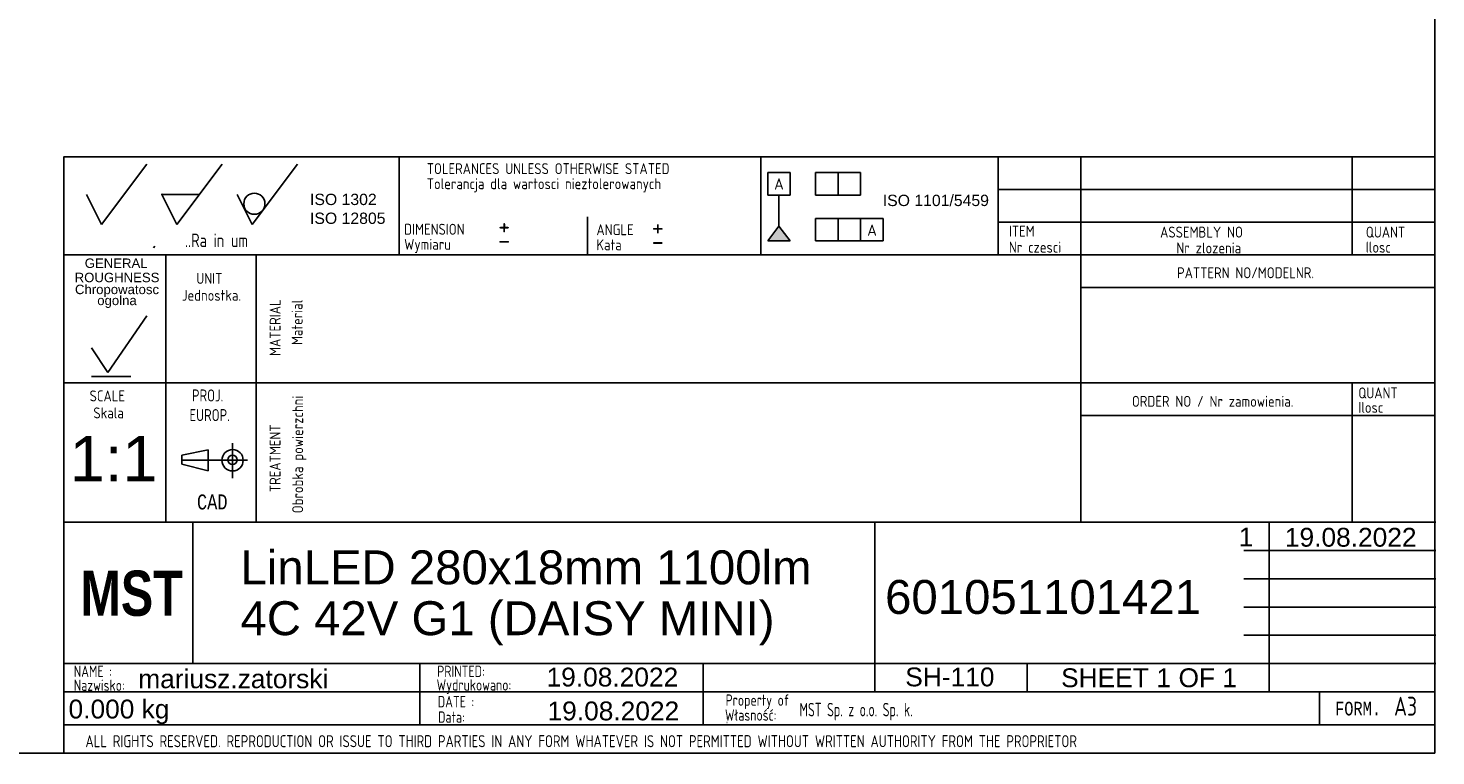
# Model space of a CAD drawing. Header units: millimetres. Extents: x 16 to 406, y 13 to 285.
# Tile 2 of 3: x 219 to 406, y 13 to 110. Entities that reach past the tile are written whole.
import ezdxf
from ezdxf.entities.mleader import LeaderData, LeaderLine
from ezdxf.enums import TextEntityAlignment as Align
from ezdxf.lldxf.tags import DXFTag
from ezdxf.math import Vec2, Vec3

# ---------------------------------------------------------------- set-up
doc = ezdxf.new("R2010")
doc.units = ezdxf.units.MM
doc.layers.add('10', color=7, linetype='Continuous')
doc.layers.add('Default', color=7, linetype='Continuous')
doc.styles.add('SEACAD_Arial', font='arial.ttf')
doc.styles.add('SEACAD_Lucida_Console', font='lucon.TTF', dxfattribs={"width": 0.8})
doc.styles.add('SEACAD_Solid_Edge_ANSI', font='seans.ttf')
tags = doc.linetypes.add('CENTER2', pattern=[28.575, 19.05, -3.175, 3.175, -3.175]).pattern_tags.tags
tags[10:11] = [DXFTag(74, 4), DXFTag(75, 0), DXFTag(340, '0'), DXFTag(46, 0.0), DXFTag(50, 0.0), DXFTag(44, 0.0), DXFTag(45, 0.0)]
tags[8:9] = [DXFTag(74, 4), DXFTag(75, 0), DXFTag(340, '0'), DXFTag(46, 0.0), DXFTag(50, 0.0), DXFTag(44, 0.0), DXFTag(45, 0.0)]
tags[6:7] = [DXFTag(74, 4), DXFTag(75, 0), DXFTag(340, '0'), DXFTag(46, 0.0), DXFTag(50, 0.0), DXFTag(44, 0.0), DXFTag(45, 0.0)]
tags[4:5] = [DXFTag(74, 4), DXFTag(75, 0), DXFTag(340, '0'), DXFTag(46, 0.0), DXFTag(50, 0.0), DXFTag(44, 0.0), DXFTag(45, 0.0)]

# ---------------------------------------------------------------- blocks, each defined once
blk = doc.blocks.new('SEANNOT_GROUP16')
at = {"layer": 'Default', "color": 7, "linetype": 'Continuous', "style": 'SEACAD_Arial'}
for s, p in [('LinLED 280x18mm 1100lm', (247.09, 40.47)), ('4C 42V G1 (DAISY MINI)', (247.09, 33.72))]:
    blk.add_text(s, height=4.5, dxfattribs=at).set_placement(p, align=Align.TOP_LEFT)
blk = doc.blocks.new('SEANNOT_GROUP17')
at = {"layer": 'Default', "color": 7, "linetype": 'Continuous', "style": 'SEACAD_Arial'}
blk.add_text('601051101421', height=4.5, dxfattribs=at).set_placement((332.67, 36.54), align=Align.TOP_LEFT)
blk = doc.blocks.new('SEANNOT_GROUP18')
at = {"layer": 'Default', "color": 7, "linetype": 'Continuous', "style": 'SEACAD_Arial'}
blk.add_text('mariusz.zatorski', height=2.5, dxfattribs=at).set_placement((233.53, 24.68), align=Align.TOP_LEFT)
blk = doc.blocks.new('SEANNOT_GROUP19')
at = {"layer": 'Default', "color": 7, "linetype": 'Continuous', "style": 'SEACAD_Arial'}
blk.add_text('SH-110', height=2.5, dxfattribs=at).set_placement((335.35, 24.93), align=Align.TOP_LEFT)
blk = doc.blocks.new('SEANNOT_GROUP20')
at = {"layer": 'Default', "color": 7, "linetype": 'Continuous', "style": 'SEACAD_Arial'}
blk.add_text('19.08.2022', height=2.5, dxfattribs=at).set_placement((287.86, 20.42), align=Align.TOP_LEFT)
blk = doc.blocks.new('SEANNOT_GROUP21')
at = {"layer": 'Default', "color": 7, "linetype": 'Continuous', "style": 'SEACAD_Arial'}
blk.add_text('1:1', height=6, dxfattribs=at).set_placement((224.43, 55.64), align=Align.TOP_LEFT)
blk = doc.blocks.new('_Dot')
at = {"color": 0, "linetype": 'ByBlock', "lineweight": -2}
blk.add_line((-0.5, 0), (-1, 0), dxfattribs=at)
at = {"color": 0, "linetype": 'ByBlock', "const_width": 0.5}
blk.add_lwpolyline([(-0.25, 0, 1), (0.25, 0, 1)], format="xyb", close=True, dxfattribs=at)
blk = doc.blocks.new('SEANNOT_GROUP23')
at = {"layer": 'Default', "color": 7, "linetype": 'Continuous', "style": 'SEACAD_Arial'}
blk.add_text('19.08.2022', height=2.5, dxfattribs=at).set_placement((287.73, 24.91), align=Align.TOP_LEFT)
blk = doc.blocks.new('SEANNOT_GROUP24')
at = {"layer": 'Default', "color": 7, "linetype": 'Continuous', "style": 'SEACAD_Arial'}
blk.add_text('1', height=2.5, dxfattribs=at).set_placement((379.63, 43.5), align=Align.TOP_LEFT)
blk = doc.blocks.new('SEANNOT_GROUP25')
at = {"layer": 'Default', "color": 7, "linetype": 'Continuous', "style": 'SEACAD_Arial'}
for s, p in [('SHEET ', (356.04, 24.82)), ('1', (368.7, 24.82)), (' OF ', (370.66, 24.82)), ('1', (377.45, 24.82))]:
    blk.add_text(s, height=2.5, dxfattribs=at).set_placement(p, align=Align.TOP_LEFT)
blk = doc.blocks.new('SEANNOT_GROUP26')
at = {"layer": 'Default', "color": 7, "linetype": 'Continuous', "style": 'SEACAD_Arial'}
blk.add_text('19.08.2022', height=2.5, dxfattribs=at).set_placement((385.75, 43.46), align=Align.TOP_LEFT)

msp = doc.modelspace()

# ---------------------------------------------------------------- hatches: boundary and pattern name
at = {"layer": 'Default', "linetype": 'Continuous'}
msp.add_hatch(color=7, dxfattribs=at).paths.add_polyline_path([(318.589, 83.506), (317.089, 81.521), (320.089, 81.521)])

# ---------------------------------------------------------------- linework, layer by layer
at = {"layer": '10', "color": 7, "linetype": 'Continuous'}
for p, q in [((228.666, 83.702), (234.666, 91.702)), ((238.666, 83.702), (244.666, 91.702)), ((248.666, 83.702), (254.666, 91.702)), ((268.166, 92.702), (268.166, 79.702)), ((316.166, 92.702), (316.166, 79.702)), ((347.666, 92.702), (347.666, 79.702)), ((358.666, 92.702), (358.666, 44.202)), ((394.666, 92.702), (394.666, 79.702)), ((405.666, 88.369), (347.666, 88.369)), ((226.666, 87.702), (228.666, 83.702)), ((236.666, 87.702), (241.666, 87.702)), ((236.666, 87.702), (238.666, 83.702)), ((246.666, 87.702), (248.666, 83.702)), ((293.166, 84.702), (293.166, 79.702)), ((405.666, 84.036), (347.666, 84.036)), ((235.541, 80.629), (235.717, 80.835)), ((405.666, 79.702), (223.666, 79.702)), ((237.166, 79.702), (237.166, 44.202)), ((237.166, 79.702), (237.166, 45.702)), ((249.166, 79.702), (249.166, 44.202)), ((405.666, 75.369), (358.666, 75.369)), ((229.469, 64.067), (234.668, 71.572)), ((227.327, 67.349), (229.469, 64.067)), ((405.666, 62.702), (223.666, 62.702)), ((227.327, 63.528), (232.526, 63.528)), ((394.666, 62.702), (394.666, 44.202)), ((405.666, 58.369), (358.666, 58.369)), ((246.041, 54.678), (246.041, 50.07)), ((246.041, 54.678), (246.041, 50.07)), ((239.312, 53.117), (242.798, 53.809)), ((239.312, 51.925), (239.312, 53.117)), ((242.798, 53.809), (242.798, 51.041)), ((242.798, 51.041), (239.312, 51.925)), ((331.291, 44.202), (223.666, 44.202)), ((331.166, 44.202), (223.666, 44.202)), ((240.77, 25.544), (240.77, 44.294)), ((380.291, 44.202), (405.791, 44.202)), ((383.666, 21.702), (383.666, 44.202)), ((380.291, 40.452), (405.791, 40.452)), ((380.291, 36.702), (405.791, 36.702)), ((380.291, 32.952), (405.791, 32.952)), ((380.291, 29.202), (405.791, 29.202)), ((223.666, 25.452), (405.791, 25.452)), ((270.926, 25.414), (270.926, 17.289)), ((308.524, 25.452), (308.524, 17.327)), ((351.541, 25.452), (351.541, 21.702)), ((223.666, 21.702), (380.291, 21.702)), ((390.354, 21.702), (390.354, 17.327)), ((223.666, 17.327), (405.666, 17.327))]:
    msp.add_line(p, q, dxfattribs=at)
at = {"layer": '10', "color": 7, "linetype": 'CENTER2'}
msp.add_line((239.312, 52.425), (248.028, 52.425), dxfattribs=at)
at = {"layer": '10', "color": 7, "linetype": 'Continuous'}
for points in [[(405.666, 13.577), (405.666, 284.577), (15.666, 284.577), (15.666, 13.577), (405.666, 13.577)], [(405.666, 13.577), (405.666, 92.702), (223.666, 92.702), (223.666, 13.577), (405.666, 13.577)], [(331.291, 44.202), (331.291, 21.702), (405.666, 21.702), (405.666, 44.202), (331.291, 44.202)]]:
    msp.add_lwpolyline(points, dxfattribs=at)
for centre, radius in [((248.939, 86.457), 1.402), ((246.041, 52.425), 1.415), ((246.041, 52.484), 0.607)]:
    msp.add_circle(centre, radius, dxfattribs=at)
msp.add_point((236.666, 87.702), dxfattribs=at)
at = {"layer": 'Default', "color": 7, "linetype": 'Continuous'}
for p, q in [((317.089, 87.611), (317.089, 90.611)), ((317.089, 90.611), (320.089, 90.611)), ((320.089, 90.611), (320.089, 87.611)), ((323.424, 87.611), (323.424, 90.611)), ((323.424, 90.611), (329.424, 90.611)), ((326.424, 90.611), (326.424, 87.611)), ((329.424, 90.611), (329.424, 87.611)), ((320.089, 87.611), (317.089, 87.611)), ((318.589, 83.506), (318.589, 87.611)), ((329.424, 87.611), (323.424, 87.611)), ((323.424, 81.521), (323.424, 84.521)), ((323.424, 84.521), (332.424, 84.521)), ((326.424, 84.521), (326.424, 81.521)), ((329.424, 81.521), (329.424, 84.521)), ((332.424, 84.521), (332.424, 81.521)), ((317.089, 81.521), (318.589, 83.506)), ((318.589, 83.506), (320.089, 81.521)), ((320.089, 81.521), (317.089, 81.521)), ((332.424, 81.521), (323.424, 81.521))]:
    msp.add_line(p, q, dxfattribs=at)

# ---------------------------------------------------------------- block references
at = {"layer": 'Default'}
for name in ['SEANNOT_GROUP21', 'SEANNOT_GROUP24', 'SEANNOT_GROUP26', 'SEANNOT_GROUP16', 'SEANNOT_GROUP17', 'SEANNOT_GROUP18', 'SEANNOT_GROUP23', 'SEANNOT_GROUP19', 'SEANNOT_GROUP25', 'SEANNOT_GROUP20']:
    msp.add_blockref(name, (0, 0), dxfattribs=at)

# ---------------------------------------------------------------- texts
at = {"layer": '10', "attachment_point": 1}
for s, insert, char_height, width, style in [('{\\fSolid Edge ANSI|b0||i0||c0|p34;\\C7;\\H1.45000002;\\W0.883;TOLERANCES UNLESS OTHERWISE STATED}', (271.823, 91.84), 1.45, 38.61414, 'SEACAD_Solid_Edge_ANSI'), ('{\\fSolid Edge ANSI|b0||i0||c0|p34;\\C7;\\H1.45000002;\\W0.883;Tolerancja dla wartosci nieztolerowanych}', (271.823, 89.84), 1.45, 36.02936, 'SEACAD_Solid_Edge_ANSI'), ('{\\fSolid Edge ANSI|b0||i0||c0|p34;\\C7;\\H1.8;\\W0.8;..Ra in um}', (239.73, 82.502), 1.8, 8.92175, 'SEACAD_Solid_Edge_ANSI'), ('{\\fSolid Edge ANSI|b0||i0||c0|p34;\\C7;\\H1.45000002;\\W0.883;DIMENSION}', (268.823, 83.801), 1.45, 10.15001, 'SEACAD_Solid_Edge_ANSI'), ('{\\fSolid Edge ANSI|b0||i0||c0|p34;\\C7;\\H1.45000002;\\W0.883;ANGLE}', (294.351, 83.737), 1.45, 6.05218, 'SEACAD_Solid_Edge_ANSI'), ('{\\fSolid Edge ANSI|b0||i0||c0|p34;\\C7;\\H1.45000002;\\W0.883;ITEM}', (349.106, 83.545), 1.45, 4.25544, 'SEACAD_Solid_Edge_ANSI'), ('{\\fSolid Edge ANSI|b0||i0||c0|p34;\\C7;\\H1.45000002;\\W0.883;ASSEMBLY NO}', (369.185, 83.418), 1.45, 12.82936, 'SEACAD_Solid_Edge_ANSI'), ('{\\fSolid Edge ANSI|b0||i0||c0|p34;\\C7;\\H1.45000002;\\W0.883;QUANT}', (396.497, 83.418), 1.45, 6.24131, 'SEACAD_Solid_Edge_ANSI'), ('{\\fSolid Edge ANSI|b0||i0||c0|p34;\\C7;\\H1.45000002;\\W0.883;Wymiaru}', (268.823, 81.801), 1.45, 8.67569, 'SEACAD_Solid_Edge_ANSI'), ('{\\fSolid Edge ANSI|b0||i0||c0|p34;\\C7;\\H1.45000002;\\W0.883;Kata}', (294.351, 81.737), 1.45, 5.07501, 'SEACAD_Solid_Edge_ANSI'), ('{\\fSolid Edge ANSI|b0||i0||c0|p34;\\C7;\\H1.45000002;\\W0.883;Nr czesci }', (349.106, 81.418), 1.45, 7.78588, 'SEACAD_Solid_Edge_ANSI'), ('{\\fSolid Edge ANSI|b0||i0||c0|p34;\\C7;\\H1.45000002;\\W0.883;Nr zlozenia}', (371.349, 81.319), 1.45, 9.50428, 'SEACAD_Solid_Edge_ANSI'), ('{\\fSolid Edge ANSI|b0||i0||c0|p34;\\C7;\\H1.45000002;\\W0.883;Ilosc}', (396.497, 81.418), 1.45, 6.93479, 'SEACAD_Solid_Edge_ANSI'), ('{\\fSolid Edge ANSI|b0||i0||c0|p34;\\C7;\\H1.45000002;\\W0.883;UNIT}', (241.233, 77.275), 1.45, 4.16088, 'SEACAD_Solid_Edge_ANSI'), ('{\\fSolid Edge ANSI|b0||i0||c0|p34;\\C7;\\H1.45000002;\\W0.883;PATTERN NO/MODELNR.}', (371.438, 78.024), 1.45, 21.43479, 'SEACAD_Solid_Edge_ANSI'), ('{\\fSolid Edge ANSI|b0||i0||c0|p34;\\C7;\\H1.45000002;\\W0.883;Jednostka.}', (239.329, 75.036), 1.45, 8.72628, 'SEACAD_Solid_Edge_ANSI'), ('{\\fSolid Edge ANSI|b0||i0||c0|p34;\\C7;\\H1.45000002;\\W0.883;SCALE}', (227.067, 61.69), 1.45, 5.86305, 'SEACAD_Solid_Edge_ANSI'), ('{\\fSolid Edge ANSI|b0||i0||c0|p34;\\C7;\\H1.60000002;\\W0.8;PROJ.}', (240.654, 61.826), 1.6, 5.11305, 'SEACAD_Solid_Edge_ANSI'), ('{\\fSolid Edge ANSI|b0||i0||c0|p34;\\C7;\\H1.45000002;\\W0.883;QUANT}', (395.497, 62.085), 1.45, 6.24131, 'SEACAD_Solid_Edge_ANSI'), ('{\\fSolid Edge ANSI|b0||i0||c0|p34;\\C7;\\H1.45000002;\\W0.883;ORDER NO / Nr zamowienia.}', (365.438, 60.97), 1.45, 25.03089, 'SEACAD_Solid_Edge_ANSI'), ('{\\fSolid Edge ANSI|b0||i0||c0|p34;\\C7;\\H1.45000002;\\W0.883;Ilosc}', (395.497, 60.165), 1.45, 6.93479, 'SEACAD_Solid_Edge_ANSI'), ('{\\fSolid Edge ANSI|b0||i0||c0|p34;\\C7;\\H1.45000002;\\W0.883;Skala}', (227.568, 59.436), 1.45, 5.77723, 'SEACAD_Solid_Edge_ANSI'), ('{\\fSolid Edge ANSI|b0||i0||c0|p34;\\C7;\\H1.60000002;\\W0.8;EUROP.}', (240.336, 59.22), 1.6, 6.64349, 'SEACAD_Solid_Edge_ANSI'), ('{\\fLucida Console|b0||i0||c0|p34;\\C7;\\H1.99999998;\\W0.8;CAD}', (241.316, 47.895), 2, 4.53334, 'SEACAD_Lucida_Console'), ('{\\fSolid Edge ANSI|b0||i0||c0|p34;\\C7;\\H1.5;\\W0.8;NAME :}', (224.968, 25.176), 1.5, 5.5761, 'SEACAD_Solid_Edge_ANSI'), ('{\\fSolid Edge ANSI|b0||i0||c0|p34;\\C7;\\H1.5;\\W0.8;PRINTED:}', (273.216, 25.176), 1.5, 8.9879, 'SEACAD_Solid_Edge_ANSI'), ('{\\fSolid Edge ANSI|b0||i0||c0|p34;\\C7;\\H1.5;\\W0.8;Nazwisko:}', (224.968, 23.329), 1.5, 7.67838, 'SEACAD_Solid_Edge_ANSI'), ('{\\fSolid Edge ANSI|b0||i0||c0|p34;\\C7;\\H1.5;\\W0.8;Wydrukowano:}', (273.128, 23.366), 1.5, 11.43865, 'SEACAD_Solid_Edge_ANSI'), ('{\\fSolid Edge ANSI|b0||i0||c0|p34;\\C7;\\H1.5;\\W0.8;DATE :}', (273.282, 21.148), 1.5, 5.2174, 'SEACAD_Solid_Edge_ANSI'), ('{\\fSolid Edge ANSI|b0||i0||c0|p34;\\C7;\\H1.5;\\W0.8;Property of :}', (311.497, 21.358), 1.5, 8.86958, 'SEACAD_Solid_Edge_ANSI'), ('{\\fSolid Edge ANSI|b0||i0||c0|p34;\\C7;\\H2.50000002;\\W0.8;A3}', (400.244, 21.047), 2.5, 3.31523, 'SEACAD_Solid_Edge_ANSI'), ('{\\fSolid Edge ANSI|b0||i0||c0|p34;\\C7;\\H1.5;\\W0.8;Data:}', (273.325, 19.098), 1.5, 6.19566, 'SEACAD_Solid_Edge_ANSI'), ('{\\fSolid Edge ANSI|b0||i0||c0|p34;\\C7;\\H1.5;\\W0.8;Własność:}', (311.414, 19.374), 1.5, 10.89131, 'SEACAD_Solid_Edge_ANSI'), ('{\\fSolid Edge ANSI|b0||i0||c0|p34;\\C7;\\H1.8;\\W0.667;MST Sp. z o.o. Sp. k.}', (321.317, 20.244), 1.8, 58.30436, 'SEACAD_Solid_Edge_ANSI'), ('{\\fLucida Console|b0||i0||c0|p34;\\C7;\\H1.8;\\W0.8;FORM.}', (392.416, 20.377), 1.8, 6.80001, 'SEACAD_Lucida_Console'), ('{\\fSolid Edge ANSI|b0||i0||c0|p34;\\C7;\\H1.60000002;\\W0.8;ALL RIGHTS RESERVED. REPRODUCTION OR ISSUE TO THIRD PARTIES IN ANY FORM WHATEVER IS NOT PERMITTED WITHOUT WRITTEN AUTHORITY FROM THE PROPRIETOR}', (226.514, 15.955), 1.6, 148.00001, 'SEACAD_Solid_Edge_ANSI')]:
    msp.add_mtext(s, dxfattribs=dict(at, insert=insert, char_height=char_height, width=width, style=style))
at = {"layer": '10', "char_height": 1.25, "attachment_point": 1}
for s, insert, width in [('{\\fArial|b0||i0||c0|p34;\\C7;\\H1.2499998;\\W1.;GENERAL}', (226.419, 79.196), 8.3424), ('{\\fArial|b0||i0||c0|p34;\\C7;\\H1.2499998;\\W1.;ROUGHNESS}', (225.084, 77.302), 11.22283)]:
    msp.add_mtext(s, dxfattribs=dict(at, insert=insert, width=width))
at = {"layer": '10', "insert": (230.703, 74.174), "char_height": 1.25, "width": 11.65265, "attachment_point": 5, "line_spacing_factor": 0.7}
msp.add_mtext('{\\fArial|b0||i0||c0|p34;\\C7;\\H1.24999998;\\W1.;Chropowatosc\\P}{\\fArial|b0||i0||c0|p34;\\C7;\\H1.24999998;\\W1.;ogolna}', dxfattribs=at)
at = {"layer": '10', "char_height": 1.45, "attachment_point": 1, "rotation": 89.99999, "style": 'SEACAD_Solid_Edge_ANSI'}
for s, insert, width in [('{\\fSolid Edge ANSI|b0||i0||c0|p34;\\C7;\\H1.45000002;\\W0.883;MATERIAL}', (250.968, 66.261), 8.92066), ('{\\fSolid Edge ANSI|b0||i0||c0|p34;\\C7;\\H1.45000002;\\W0.883;Material}', (253.888, 67.703), 7.15315), ('{\\fSolid Edge ANSI|b0||i0||c0|p34;\\C7;\\H1.45000002;\\W0.883;TREATMENT}', (250.968, 48.199), 10.87501), ('{\\fSolid Edge ANSI|b0||i0||c0|p34;\\C7;\\H1.45000002;\\W0.883;Obrobka powierzchni}', (253.968, 45.395), 17.04755)]:
    msp.add_mtext(s, dxfattribs=dict(at, insert=insert, width=width))
at = {"layer": 'Default'}
for s, insert, char_height, width, attachment_point in [('{\\fSolid Edge ANSI|b0||i0||c0|p34;\\C7;\\H1.5;\\W1.;A}', (318.583, 89.835), 1.5, 1.40218, 2), ('{\\fArial|b0||i0||c0|p34;\\C7;\\H1.5;\\W1.;ISO 1302 \\P}{\\fArial|b0||i0||c0|p34;\\C7;\\H1.5;\\W1.;ISO 12805}', (256.327, 87.785), 1.5, 10.48633, 1), ('{\\fArial|b0||i0||c0|p34;\\C7;\\H1.5;\\W1.;ISO 1101/5459}', (339.414, 87.653), 1.5, 14.66134, 2), ('{\\fSolid Edge ISO|b0||i0||c0|p34;\\C7;\\H2.5;\\W1.;+\\P}', (281.293, 84.797), 2.5, 1.88245, 1), ('{\\fSolid Edge ISO|b0||i0||c0|p34;\\C7;\\H2.5;\\W1.;+\\P}', (301.686, 84.64), 2.5, 1.88245, 1), ('{\\fSolid Edge ANSI|b0||i0||c0|p34;\\C7;\\H1.5;\\W1.;A}', (330.939, 83.709), 1.5, 1.40218, 2), ('{\\fSolid Edge ISO|b0||i0||c0|p34;\\C7;\\H2.5;\\W1.;-\\P}', (281.293, 82.914), 2.5, 1.88245, 1), ('{\\fSolid Edge ISO|b0||i0||c0|p34;\\C7;\\H2.5;\\W1.;-\\P}', (301.686, 82.758), 2.5, 1.88245, 1), ('{\\fImpact|b0||i0||c0|p34;\\C7;\\H6.;\\W1.;MST}', (225.853, 37.789), 6, 14.45318, 1)]:
    msp.add_mtext(s, dxfattribs=dict(at, insert=insert, char_height=char_height, width=width, attachment_point=attachment_point))

# ---------------------------------------------------------------- leaders
at = {"layer": 'Default', "color": 7, "linetype": 'Continuous'}
ml = msp.add_multileader_mtext('Standard', dxfattribs=at)
ml.set_content('{\\pxsm0.9;\\fArial|b0||i0||c0|p34;\\W1.;0.000 kg\\P}', color=7)
ml.set_leader_properties()
ml.set_arrow_properties(name='DOT')
ml.build(insert=Vec2(0, 0))
ml.multileader.update_dxf_attribs({"leader_type": 0, "dogleg_length": 0, "arrow_head_size": 2.5})
ctx = ml.context
ctx.base_point, ctx.char_height, ctx.arrow_head_size, ctx.landing_gap_size = Vec3(222.27, 19.052), 2.5, 2.5, 0.875
ctx.mtext.insert = Vec3(224.27, 20.668)

doc.saveas('drawing.dxf')
